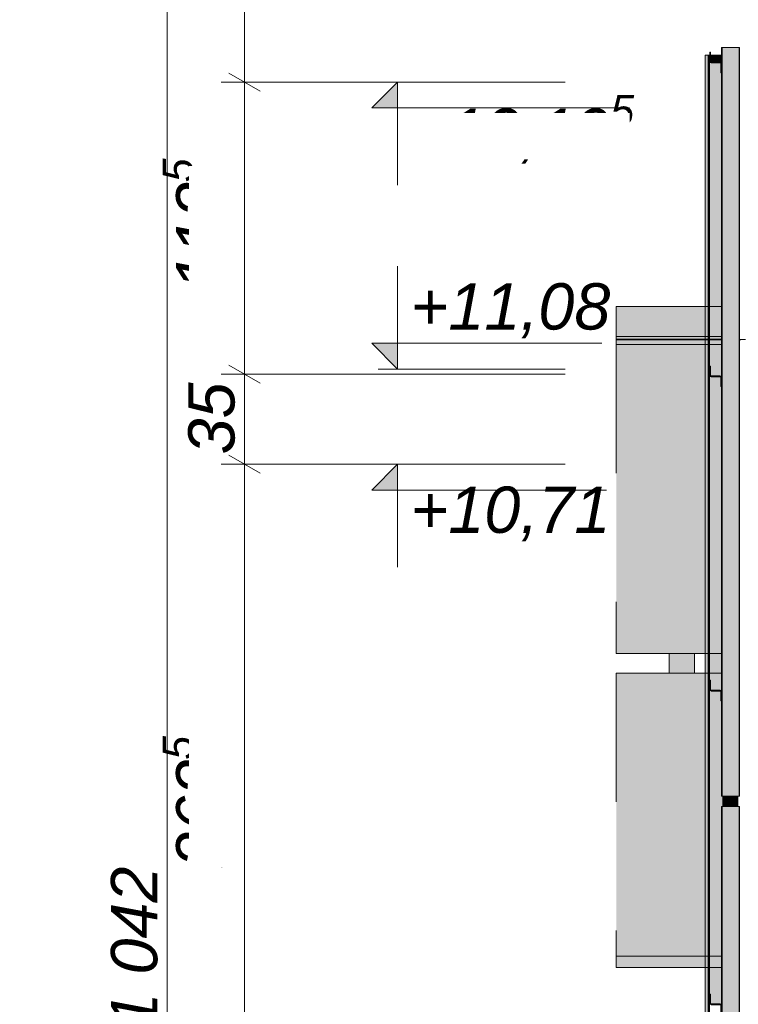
# Model space of a CAD drawing. Header units: centimetres. Extents: x -2429 to 5031, y -400 to 1888.
# Tile 7 of 86: x -2429 to -2150, y 861 to 1244. Entities that reach past the tile are written whole.
import ezdxf

# ---------------------------------------------------------------- set-up
doc = ezdxf.new("R2010")
doc.units = ezdxf.units.CM
doc.header["$LTSCALE"] = 0.1
doc.header["$MEASUREMENT"] = 0
doc.linetypes.add('Przerywana długa', pattern=[1000, 500, -500])
doc.linetypes.add('Wipeout_Contour', pattern=[1000, 0, -1000])
for name, color, linetype in [('2_belki.K_IR', 7, 'Continuous'), ('2_dachy.ISTN', 7, 'Continuous'), ('2_stropy.ISTN', 7, 'Continuous'), ('2_słupy.ISTN', 7, 'Continuous'), ('2_słupy.K_IR', 7, 'Continuous'), ('2_ściana dekoracyjna.K_IR', 7, 'Continuous'), ('2_ściany zewnętrzne.ISTN', 7, 'Continuous'), ('5_wymiary.K_IR', 7, 'Continuous')]:
    doc.layers.add(name, color=color, linetype=linetype)
doc.styles.add('GENERATED_STYLE_2', font='txt')
doc.dimstyles.new('GENERATED_STYLE__1', dxfattribs={"dimtxt": 18, "dimasz": 9.178744, "dimexe": 0.18, "dimexo": 100, "dimgap": 0.09, "dimtad": 1, "dimdec": 0, "dimzin": 0, "dimdsep": 46, "dimtxsty": 'GENERATED_STYLE_2', "dimblk": 'ARROWHEAD_2', "dimblk1": 'ARROWHEAD_2', "dimblk2": 'ARROWHEAD_2', "dimcen": 0.09, "dimclrd": 1, "dimclre": 1, "dimclrt": 1, "dimadec": 1, "dimazin": 0, "dimtfac": 1, "dimtdec": 4, "dimtmove": 0, "dimatfit": 3, "dimfxl": 1, "dimtolj": 1, "dimtzin": 0, "dimarcsym": 0})

# ---------------------------------------------------------------- blocks, each defined once
blk = doc.blocks.new('ElemPrzekroju_12_1')
at = {"layer": '2_stropy.ISTN', "linetype": 'Continuous', "lineweight": 0, "true_color": 0xffffff}
for points in [[(-2196.99, 875.42), (-2162.55, 875.42), (-2162.55, 879.88), (-2196.99, 879.88)], [(-2196.17, 879.88), (-2196.17, 878.61), (-2194.12, 875.42), (-2162.55, 875.42), (-2162.55, 879.88)]]:
    blk.add_hatch(color=7, dxfattribs=at).paths.add_polyline_path(points)
at = {"layer": '2_stropy.ISTN', "color": 7, "linetype": 'Przerywana długa', "lineweight": 0}
blk.add_line((-2196.99, 879.88), (-2196.99, 875.42), dxfattribs=at)
at = {"layer": '2_stropy.ISTN', "color": 252, "linetype": 'Continuous', "lineweight": 9}
blk.add_line((-2196.99, 875.42), (-2156.15, 875.42), dxfattribs=at)
blk = doc.blocks.new('ElemPrzekroju_21_1')
at = {"layer": '2_dachy.ISTN', "linetype": 'Continuous', "lineweight": 0, "true_color": 0xffffff}
for points in [[(-2196.99, 1131.97), (-2162.55, 1131.97), (-2162.55, 1132.36), (-2196.99, 1132.36)], [(-2162.55, 1131.97), (-2196.99, 1131.97), (-2196.99, 1129), (-2162.55, 1129)], [(-2196.99, 1129), (-2196.99, 1124.05), (-2162.55, 1124.05), (-2162.55, 1129)], [(-2162.55, 1124.05), (-2196.99, 1124.05), (-2196.99, 1120.65), (-2162.55, 1120.65)], [(-2162.55, 1120.65), (-2196.99, 1120.65), (-2196.99, 1119.66), (-2162.55, 1119.66)], [(-2196.99, 1119.66), (-2196.99, 1119.42), (-2162.55, 1119.42), (-2162.55, 1119.66)], [(-2196.99, 1119.66), (-2196.99, 1119.42), (-2162.55, 1119.42), (-2162.55, 1119.66)]]:
    blk.add_hatch(color=7, dxfattribs=at).paths.add_polyline_path(points)
at = {"layer": '2_dachy.ISTN', "color": 252, "linetype": 'Continuous', "lineweight": 0}
for p, q in [((-2196.99, 1132.36), (-2156.15, 1132.36)), ((-2156.15, 1120.65), (-2196.99, 1120.65)), ((-2156.15, 1119.66), (-2196.99, 1119.66))]:
    blk.add_line(p, q, dxfattribs=at)
at = {"layer": '2_dachy.ISTN', "color": 7, "linetype": 'Przerywana długa', "lineweight": 0}
for p, q in [((-2196.99, 1132.36), (-2196.99, 1131.97)), ((-2196.99, 1131.97), (-2196.99, 1129)), ((-2196.99, 1129), (-2196.99, 1124.05)), ((-2196.99, 1124.05), (-2196.99, 1120.65)), ((-2196.99, 1120.65), (-2196.99, 1119.66)), ((-2196.99, 1119.66), (-2196.99, 1119.42))]:
    blk.add_line(p, q, dxfattribs=at)
blk = doc.blocks.new('ElemPrzekroju_51_1')
at = {"layer": '2_ściany zewnętrzne.ISTN', "linetype": 'Continuous', "lineweight": 0, "true_color": 0xffffff}
for points in [[(-2162.55, 1117.5), (-2196.99, 1117.5), (-2196.99, 997.5), (-2162.55, 997.5)], [(-2195.19, 1117.5), (-2187.64, 1105.11), (-2162.55, 1105.11), (-2162.55, 1117.5)]]:
    blk.add_hatch(color=7, dxfattribs=at).paths.add_polyline_path(points)
at = {"layer": '2_ściany zewnętrzne.ISTN', "color": 252, "linetype": 'Continuous', "lineweight": 13}
for p, q in [((-2196.99, 1117.5), (-2156.15, 1117.5)), ((-2196.99, 997.5), (-2156.15, 997.5))]:
    blk.add_line(p, q, dxfattribs=at)
at = {"layer": '2_ściany zewnętrzne.ISTN', "color": 7, "linetype": 'Przerywana długa', "lineweight": 0}
blk.add_line((-2196.99, 1117.5), (-2196.99, 997.5), dxfattribs=at)
blk = doc.blocks.new('ElemPrzekroju_52_1')
at = {"layer": '2_ściany zewnętrzne.ISTN', "linetype": 'Continuous', "lineweight": 0, "true_color": 0xffffff}
blk.add_hatch(color=7, dxfattribs=at).paths.add_polyline_path([(-2196.99, 879.88), (-2162.55, 879.88), (-2162.55, 989.88), (-2196.99, 989.88)])
at = {"layer": '2_ściany zewnętrzne.ISTN', "color": 252, "linetype": 'Continuous', "lineweight": 13}
for p, q in [((-2196.99, 989.88), (-2156.15, 989.88)), ((-2196.99, 879.88), (-2156.15, 879.88))]:
    blk.add_line(p, q, dxfattribs=at)
at = {"layer": '2_ściany zewnętrzne.ISTN', "color": 7, "linetype": 'Przerywana długa', "lineweight": 0}
blk.add_line((-2196.99, 989.88), (-2196.99, 879.88), dxfattribs=at)
blk = doc.blocks.new('ElemPrzekroju_123_1')
at = {"layer": '2_słupy.ISTN', "linetype": 'Continuous', "lineweight": 0, "true_color": 0xffffff}
for points in [[(-2175.57, 997.5), (-2176.44, 997.5), (-2176.44, 989.88), (-2175.57, 989.88)], [(-2175.2, 997.5), (-2175.57, 997.5), (-2175.57, 989.88), (-2175.2, 989.88)], [(-2174.46, 997.5), (-2175.2, 997.5), (-2175.2, 989.88), (-2174.46, 989.88)], [(-2167.51, 997.5), (-2174.46, 997.5), (-2174.46, 989.88), (-2167.51, 989.88)], [(-2166.85, 997.5), (-2167.51, 997.5), (-2167.51, 989.88), (-2166.85, 989.88)], [(-2166.64, 997.5), (-2166.85, 997.5), (-2166.85, 989.88), (-2166.64, 989.88)], [(-2166.64, 997.5), (-2166.85, 997.5), (-2166.85, 989.88), (-2166.64, 989.88)]]:
    blk.add_hatch(color=7, dxfattribs=at).paths.add_polyline_path(points)
at = {"layer": '2_słupy.ISTN', "color": 252, "linetype": 'Continuous', "lineweight": 0}
for p, q in [((-2176.44, 989.88), (-2176.44, 997.5)), ((-2166.64, 989.88), (-2166.64, 997.5))]:
    blk.add_line(p, q, dxfattribs=at)
blk = doc.blocks.new('ElemPrzekroju_125_1')
at = {"layer": '2_belki.K_IR', "linetype": 'Continuous', "lineweight": 0, "true_color": 0xffffff}
for points in [[(-2196.99, 1119.42), (-2196.99, 1119.37), (-2174.86, 1119.37), (-2174.75, 1119.42)], [(-2195.31, 1119.42), (-2195.26, 1119.37), (-2174.86, 1119.37), (-2174.75, 1119.42)]]:
    blk.add_hatch(color=7, dxfattribs=at).paths.add_polyline_path(points)
at = {"layer": '2_belki.K_IR', "color": 252, "linetype": 'Continuous', "lineweight": 0}
blk.add_line((-2174.75, 1119.42), (-2196.99, 1119.42), dxfattribs=at)
at = {"layer": '2_belki.K_IR', "color": 7, "linetype": 'Przerywana długa', "lineweight": 0}
blk.add_line((-2196.99, 1119.42), (-2196.99, 1119.37), dxfattribs=at)
blk = doc.blocks.new('ElemPrzekroju_126_1')
at = {"layer": '2_belki.K_IR', "linetype": 'Continuous', "lineweight": 0, "true_color": 0xffffff}
for points in [[(-2162.55, 1119.37), (-2196.99, 1119.37), (-2196.99, 1119.08), (-2162.55, 1119.08)], [(-2162.55, 1119.08), (-2196.99, 1119.08), (-2196.99, 1118.37), (-2162.55, 1118.37)], [(-2196.99, 1118.37), (-2196.99, 1117.5), (-2162.55, 1117.5), (-2162.55, 1118.37)], [(-2195.82, 1119.37), (-2195.72, 1119.08), (-2162.55, 1119.08), (-2162.55, 1119.37)], [(-2162.55, 1119.08), (-2195.72, 1119.08), (-2195.32, 1118.37), (-2162.55, 1118.37)], [(-2195.32, 1118.37), (-2194.78, 1117.5), (-2162.55, 1117.5), (-2162.55, 1118.37)]]:
    blk.add_hatch(color=7, dxfattribs=at).paths.add_polyline_path(points)
at = {"layer": '2_belki.K_IR', "color": 252, "linetype": 'Continuous', "lineweight": 0}
for p, q in [((-2156.15, 1119.37), (-2196.99, 1119.37)), ((-2148.64, 1119.37), (-2149.15, 1119.37))]:
    blk.add_line(p, q, dxfattribs=at)
at = {"layer": '2_belki.K_IR', "color": 7, "linetype": 'Przerywana długa', "lineweight": 0}
for p, q in [((-2196.99, 1119.37), (-2196.99, 1119.08)), ((-2196.99, 1119.08), (-2196.99, 1118.37)), ((-2196.99, 1118.37), (-2196.99, 1117.5))]:
    blk.add_line(p, q, dxfattribs=at)
blk = doc.blocks.new('ElemPrzekroju_127_1')
at = {"layer": '2_belki.K_IR', "linetype": 'Continuous', "lineweight": 0, "true_color": 0xffffff}
blk.add_hatch(color=7, dxfattribs=at).paths.add_polyline_path([(-2174.86, 1119.37), (-2162.55, 1119.37), (-2162.55, 1119.42), (-2174.75, 1119.42)])
blk.add_hatch(color=7, dxfattribs=at).paths.add_polyline_path([(-2174.86, 1119.37), (-2162.55, 1119.37), (-2162.55, 1119.42), (-2174.75, 1119.42)])
at = {"layer": '2_belki.K_IR', "color": 252, "linetype": 'Continuous', "lineweight": 0}
for p, q in [((-2174.75, 1119.42), (-2156.15, 1119.42)), ((-2146.85, 1119.42), (-2149.15, 1119.42))]:
    blk.add_line(p, q, dxfattribs=at)
blk = doc.blocks.new('ElemPrzekroju_442_1')
at = {"layer": '2_ściana dekoracyjna.K_IR', "linetype": 'Continuous', "lineweight": 0, "true_color": 0x626262}
for points in [[(-2162.55, 1230), (-2162.55, 355), (-2162.45, 355), (-2162.45, 1230)], [(-2162.45, 1230), (-2162.45, 355), (-2162.15, 355), (-2162.15, 1230)], [(-2162.15, 1230), (-2162.15, 355), (-2161.68, 355), (-2161.68, 1230)], [(-2161.68, 1230), (-2161.68, 355), (-2161.27, 355), (-2161.27, 1230)], [(-2161.27, 1230), (-2161.27, 355), (-2160.99, 355), (-2160.99, 1230)], [(-2160.99, 1230), (-2160.99, 355), (-2160.84, 355), (-2160.84, 1230)]]:
    blk.add_hatch(color=251, dxfattribs=at).paths.add_polyline_path(points)
at = {"layer": '2_ściana dekoracyjna.K_IR', "linetype": 'Continuous', "lineweight": 0, "true_color": 0x515151}
blk.add_hatch(color=251, dxfattribs=at).paths.add_polyline_path([(-2160.84, 1230), (-2160.84, 355), (-2160.77, 355), (-2160.77, 1230)])
at = {"layer": '2_ściana dekoracyjna.K_IR', "color": 251, "linetype": 'Continuous', "lineweight": 0, "true_color": 0x5f5f5f}
for p, q in [((-2162.55, 355), (-2162.55, 1230)), ((-2162.55, 1230), (-2162.45, 1230)), ((-2162.48, 355), (-2162.48, 1230)), ((-2162.45, 1230), (-2162.15, 1230)), ((-2162.15, 1230), (-2161.68, 1230)), ((-2161.68, 1230), (-2161.27, 1230)), ((-2161.27, 1230), (-2160.99, 1230)), ((-2160.99, 1230), (-2160.84, 1230)), ((-2160.92, 355), (-2160.92, 1230)), ((-2160.85, 1230), (-2160.85, 355)), ((-2160.84, 1230), (-2160.84, 355)), ((-2160.84, 1230), (-2160.77, 1230)), ((-2160.77, 355), (-2160.77, 1230))]:
    blk.add_line(p, q, dxfattribs=at)
blk = doc.blocks.new('ElemPrzekroju_443_1')
at = {"layer": '2_ściana dekoracyjna.K_IR', "color": 251, "linetype": 'Continuous', "lineweight": 0, "true_color": 0x5f5f5f}
for p, q in [((-2162.55, 1230), (-2162.55, 1230)), ((-2161.32, 1230), (-2161.32, 355)), ((-2161.22, 355), (-2161.22, 1230)), ((-2160.91, 355), (-2160.91, 1230)), ((-2160.84, 1230), (-2160.84, 355))]:
    blk.add_line(p, q, dxfattribs=at)
blk = doc.blocks.new('ElemPrzekroju_444_1')
at = {"layer": '2_ściana dekoracyjna.K_IR', "color": 251, "linetype": 'Continuous', "lineweight": 0, "true_color": 0x5f5f5f}
for p, q in [((-2161.22, 1230), (-2161.22, 355)), ((-2161.14, 355), (-2161.14, 1230))]:
    blk.add_line(p, q, dxfattribs=at)
blk = doc.blocks.new('ElemPrzekroju_449_1')
at = {"layer": '2_ściana dekoracyjna.K_IR', "linetype": 'Continuous', "lineweight": 0, "true_color": 0x575757}
for points in [[(-2160.77, 1230), (-2160.77, 355), (-2160.64, 355), (-2160.64, 373.06), (-2160.65, 373.06), (-2160.65, 377.06), (-2160.64, 377.06), (-2160.64, 495.06), (-2160.65, 495.06), (-2160.65, 499.06), (-2160.64, 499.06), (-2160.64, 617.06), (-2160.65, 617.06), (-2160.65, 621.06), (-2160.64, 621.06), (-2160.64, 739.03), (-2160.65, 739.03), (-2160.65, 743.03), (-2160.64, 743.03), (-2160.64, 861.16), (-2160.65, 861.16), (-2160.65, 865.16), (-2160.64, 865.16), (-2160.64, 983.06), (-2160.65, 983.06), (-2160.65, 987.06), (-2160.64, 987.06), (-2160.64, 1105.16), (-2160.65, 1105.16), (-2160.65, 1109.16), (-2160.64, 1109.16), (-2160.64, 1227.16), (-2160.65, 1227.16), (-2160.65, 1230)], [(-2156.53, 1227.16), (-2156.15, 1227.16), (-2156.15, 1230), (-2156.53, 1230)], [(-2156.35, 1226.96), (-2156.53, 1226.96), (-2156.53, 1105.16), (-2156.15, 1105.16), (-2156.15, 1223.16), (-2156.35, 1223.16)], [(-2156.53, 1104.96), (-2156.53, 983.06), (-2156.15, 983.06), (-2156.15, 1101.16), (-2156.35, 1101.16), (-2156.35, 1104.96)], [(-2156.53, 982.86), (-2156.53, 861.16), (-2156.15, 861.16), (-2156.15, 938), (-2155.83, 938), (-2155.83, 942), (-2156.15, 942), (-2156.15, 979.06), (-2156.35, 979.06), (-2156.35, 982.86)], [(-2153.04, 942), (-2153.64, 942), (-2153.64, 938), (-2153.04, 938)]]:
    blk.add_hatch(color=251, dxfattribs=at).paths.add_polyline_path(points)
at = {"layer": '2_ściana dekoracyjna.K_IR', "linetype": 'Continuous', "lineweight": 0, "true_color": 0x404040}
for points in [[(-2160.77, 355), (-2160.64, 355), (-2160.64, 373.06), (-2160.65, 373.06), (-2160.65, 377.06), (-2160.64, 377.06), (-2160.64, 495.06), (-2160.65, 495.06), (-2160.65, 499.06), (-2160.64, 499.06), (-2160.64, 617.06), (-2160.65, 617.06), (-2160.65, 621.06), (-2160.64, 621.06), (-2160.64, 739.03), (-2160.65, 739.03), (-2160.65, 743.03), (-2160.64, 743.03), (-2160.64, 861.16), (-2160.65, 861.16), (-2160.65, 865.16), (-2160.64, 865.16), (-2160.64, 983.06), (-2160.65, 983.06), (-2160.65, 987.06), (-2160.64, 987.06), (-2160.64, 1105.16), (-2160.65, 1105.16), (-2160.65, 1109.16), (-2160.64, 1109.16), (-2160.64, 1227.16), (-2160.65, 1227.16), (-2160.65, 1229.78), (-2160.77, 1229.93)], [(-2160.45, 1230), (-2160.45, 1227.36), (-2160.02, 1227.36), (-2160.02, 1230)], [(-2160.15, 1227.16), (-2160.64, 1227.16), (-2160.64, 1109.16), (-2160.45, 1109.16), (-2160.45, 1105.36), (-2160.02, 1105.36), (-2160.02, 1226.96), (-2160.15, 1226.96)], [(-2160.64, 987.06), (-2160.45, 987.06), (-2160.45, 983.26), (-2160.02, 983.26), (-2160.02, 1104.96), (-2160.15, 1104.96), (-2160.15, 1105.16), (-2160.64, 1105.16)], [(-2160.64, 983.06), (-2160.64, 865.16), (-2160.45, 865.16), (-2160.45, 861.36), (-2160.02, 861.36), (-2160.02, 982.86), (-2160.15, 982.86), (-2160.15, 983.06)], [(-2155.19, 942), (-2155.83, 942), (-2155.83, 938), (-2155.19, 938)], [(-2154.66, 942), (-2155.19, 942), (-2155.19, 938), (-2154.66, 938)], [(-2154.19, 942), (-2154.66, 942), (-2154.66, 938), (-2154.19, 938)], [(-2153.64, 942), (-2154.19, 942), (-2154.19, 938), (-2153.64, 938)], [(-2153.04, 942), (-2153.64, 942), (-2153.64, 938), (-2153.04, 938)], [(-2152.42, 942), (-2153.04, 942), (-2153.04, 938), (-2152.42, 938)]]:
    blk.add_hatch(color=250, dxfattribs=at).paths.add_polyline_path(points)
at = {"layer": '2_ściana dekoracyjna.K_IR', "linetype": 'Continuous', "lineweight": 0, "true_color": 0x515151}
for points in [[(-2160.45, 1230), (-2160.45, 1227.36), (-2160.02, 1227.36), (-2160.02, 1230)], [(-2160.15, 1227.16), (-2160.64, 1227.16), (-2160.64, 1109.16), (-2160.45, 1109.16), (-2160.45, 1105.36), (-2160.02, 1105.36), (-2160.02, 1226.96), (-2160.15, 1226.96)], [(-2160.64, 987.06), (-2160.45, 987.06), (-2160.45, 983.26), (-2160.02, 983.26), (-2160.02, 1104.96), (-2160.15, 1104.96), (-2160.15, 1105.16), (-2160.64, 1105.16)], [(-2160.64, 983.06), (-2160.64, 865.16), (-2160.45, 865.16), (-2160.45, 861.36), (-2160.02, 861.36), (-2160.02, 982.86), (-2160.15, 982.86), (-2160.15, 983.06)], [(-2152.42, 942), (-2153.04, 942), (-2153.04, 938), (-2152.42, 938)]]:
    blk.add_hatch(color=251, dxfattribs=at).paths.add_polyline_path(points)
at = {"layer": '2_ściana dekoracyjna.K_IR', "linetype": 'Continuous', "lineweight": 0, "true_color": 0x464646}
for points in [[(-2160.02, 1230), (-2160.02, 1227.36), (-2159.42, 1227.36), (-2159.42, 1230)], [(-2160.02, 1105.36), (-2159.42, 1105.36), (-2159.42, 1226.96), (-2160.02, 1226.96)], [(-2160.02, 983.26), (-2159.42, 983.26), (-2159.42, 1104.96), (-2160.02, 1104.96)], [(-2159.42, 982.86), (-2160.02, 982.86), (-2160.02, 861.36), (-2159.42, 861.36)], [(-2151.82, 942), (-2152.42, 942), (-2152.42, 938), (-2151.82, 938)]]:
    blk.add_hatch(color=49, dxfattribs=at).paths.add_polyline_path(points)
at = {"layer": '2_ściana dekoracyjna.K_IR', "linetype": 'Continuous', "lineweight": 0, "true_color": 0x3b3b3b}
for points in [[(-2160.02, 1230), (-2160.02, 1227.36), (-2159.42, 1227.36), (-2159.42, 1229.54), (-2159.71, 1230)], [(-2159.42, 1230), (-2159.42, 1227.36), (-2158.87, 1227.36), (-2158.87, 1230)], [(-2157.87, 1230), (-2157.87, 1227.36), (-2157.23, 1227.36), (-2157.23, 1230)], [(-2157.23, 1228.13), (-2157.23, 1227.36), (-2157.06, 1227.36)], [(-2160.02, 1105.36), (-2159.42, 1105.36), (-2159.42, 1226.96), (-2160.02, 1226.96)], [(-2159.42, 1105.36), (-2158.87, 1105.36), (-2158.87, 1226.96), (-2159.42, 1226.96)], [(-2157.87, 1105.36), (-2157.23, 1105.36), (-2157.23, 1226.96), (-2157.87, 1226.96)], [(-2157.23, 1226.96), (-2157.23, 1105.36), (-2156.65, 1105.36), (-2156.65, 1105.16), (-2156.53, 1105.16), (-2156.53, 1225.05), (-2157.01, 1225.79), (-2157.01, 1226.96)], [(-2156.53, 1105.16), (-2156.15, 1105.16), (-2156.15, 1223.16), (-2156.35, 1223.16), (-2156.35, 1224.78), (-2156.53, 1225.05)], [(-2160.02, 983.26), (-2159.42, 983.26), (-2159.42, 1104.96), (-2160.02, 1104.96)], [(-2158.87, 1104.96), (-2159.42, 1104.96), (-2159.42, 983.26), (-2158.87, 983.26)], [(-2157.87, 983.26), (-2157.23, 983.26), (-2157.23, 1104.96), (-2157.87, 1104.96)], [(-2157.23, 1104.96), (-2157.23, 983.26), (-2156.65, 983.26), (-2156.65, 983.06), (-2156.53, 983.06), (-2156.53, 1104.96)], [(-2156.53, 1104.96), (-2156.53, 983.06), (-2156.15, 983.06), (-2156.15, 1101.16), (-2156.35, 1101.16), (-2156.35, 1104.96)], [(-2159.42, 982.86), (-2160.02, 982.86), (-2160.02, 861.36), (-2159.42, 861.36)], [(-2158.87, 982.86), (-2159.42, 982.86), (-2159.42, 861.36), (-2158.87, 861.36)], [(-2157.23, 982.86), (-2157.87, 982.86), (-2157.87, 861.36), (-2157.23, 861.36)], [(-2156.53, 982.86), (-2157.23, 982.86), (-2157.23, 861.36), (-2156.65, 861.36), (-2156.65, 861.16), (-2156.53, 861.16)], [(-2156.53, 982.86), (-2156.53, 861.16), (-2156.15, 861.16), (-2156.15, 938), (-2155.83, 938), (-2155.83, 942), (-2156.15, 942), (-2156.15, 979.06), (-2156.35, 979.06), (-2156.35, 982.86)], [(-2151.82, 942), (-2152.42, 942), (-2152.42, 938), (-2151.82, 938)], [(-2151.27, 942), (-2151.82, 942), (-2151.82, 938), (-2151.27, 938)], [(-2149.63, 942), (-2150.27, 942), (-2150.27, 938), (-2149.63, 938)]]:
    blk.add_hatch(color=250, dxfattribs=at).paths.add_polyline_path(points)
at = {"layer": '2_ściana dekoracyjna.K_IR', "linetype": 'Continuous', "lineweight": 0, "true_color": 0x353535}
for points in [[(-2159.42, 1227.36), (-2158.87, 1227.36), (-2158.87, 1228.69), (-2159.42, 1229.54)], [(-2158.87, 1230), (-2158.87, 1227.36), (-2158.4, 1227.36), (-2158.4, 1230)], [(-2158.87, 1230), (-2158.87, 1227.36), (-2158.4, 1227.36), (-2158.4, 1230)], [(-2158.4, 1230), (-2158.4, 1227.36), (-2157.87, 1227.36), (-2157.87, 1230)], [(-2158.4, 1230), (-2158.4, 1227.36), (-2157.87, 1227.36), (-2157.87, 1230)], [(-2157.87, 1230), (-2157.87, 1227.36), (-2157.23, 1227.36), (-2157.23, 1228.13), (-2157.26, 1228.22)], [(-2159.42, 1105.36), (-2158.87, 1105.36), (-2158.87, 1226.96), (-2159.42, 1226.96)], [(-2158.87, 1105.36), (-2158.4, 1105.36), (-2158.4, 1226.96), (-2158.87, 1226.96)], [(-2158.87, 1105.36), (-2158.4, 1105.36), (-2158.4, 1226.96), (-2158.87, 1226.96)], [(-2158.4, 1105.36), (-2157.87, 1105.36), (-2157.87, 1226.96), (-2158.4, 1226.96)], [(-2158.4, 1105.36), (-2157.87, 1105.36), (-2157.87, 1226.96), (-2158.4, 1226.96)], [(-2157.87, 1105.36), (-2157.23, 1105.36), (-2157.23, 1226.96), (-2157.87, 1226.96)], [(-2158.87, 1104.96), (-2159.42, 1104.96), (-2159.42, 983.26), (-2158.87, 983.26)], [(-2158.87, 983.26), (-2158.4, 983.26), (-2158.4, 1104.96), (-2158.87, 1104.96)], [(-2158.87, 983.26), (-2158.4, 983.26), (-2158.4, 1104.96), (-2158.87, 1104.96)], [(-2158.4, 1104.96), (-2158.4, 983.26), (-2157.87, 983.26), (-2157.87, 1104.96)], [(-2158.4, 1104.96), (-2158.4, 983.26), (-2157.87, 983.26), (-2157.87, 1104.96)], [(-2157.87, 983.26), (-2157.23, 983.26), (-2157.23, 1104.96), (-2157.87, 1104.96)], [(-2158.87, 982.86), (-2159.42, 982.86), (-2159.42, 861.36), (-2158.87, 861.36)], [(-2158.4, 982.86), (-2158.87, 982.86), (-2158.87, 861.36), (-2158.4, 861.36)], [(-2158.4, 982.86), (-2158.87, 982.86), (-2158.87, 861.36), (-2158.4, 861.36)], [(-2158.4, 861.36), (-2157.87, 861.36), (-2157.87, 982.86), (-2158.4, 982.86)], [(-2158.4, 861.36), (-2157.87, 861.36), (-2157.87, 982.86), (-2158.4, 982.86)], [(-2157.23, 982.86), (-2157.87, 982.86), (-2157.87, 861.36), (-2157.23, 861.36)], [(-2151.27, 942), (-2151.82, 942), (-2151.82, 938), (-2151.27, 938)], [(-2150.8, 942), (-2151.27, 942), (-2151.27, 938), (-2150.8, 938)], [(-2150.8, 942), (-2151.27, 942), (-2151.27, 938), (-2150.8, 938)], [(-2150.27, 942), (-2150.8, 942), (-2150.8, 938), (-2150.27, 938)], [(-2150.27, 942), (-2150.8, 942), (-2150.8, 938), (-2150.27, 938)], [(-2149.63, 942), (-2150.27, 942), (-2150.27, 938), (-2149.63, 938)]]:
    blk.add_hatch(color=250, dxfattribs=at).paths.add_polyline_path(points)
at = {"layer": '2_ściana dekoracyjna.K_IR', "linetype": 'Continuous', "lineweight": 0, "true_color": 0x4c4c4c}
for points in [[(-2156.53, 1230), (-2157.23, 1230), (-2157.23, 1227.36), (-2156.65, 1227.36), (-2156.65, 1227.16), (-2156.53, 1227.16)], [(-2156.53, 1226.96), (-2157.23, 1226.96), (-2157.23, 1105.36), (-2156.65, 1105.36), (-2156.65, 1105.16), (-2156.53, 1105.16)], [(-2157.23, 1104.96), (-2157.23, 983.26), (-2156.65, 983.26), (-2156.65, 983.06), (-2156.53, 983.06), (-2156.53, 1104.96)], [(-2156.53, 982.86), (-2157.23, 982.86), (-2157.23, 861.36), (-2156.65, 861.36), (-2156.65, 861.16), (-2156.53, 861.16)]]:
    blk.add_hatch(color=251, dxfattribs=at).paths.add_polyline_path(points)
at = {"layer": '2_ściana dekoracyjna.K_IR', "linetype": 'Continuous', "lineweight": 0, "true_color": 0x5c5c5c}
for points in [[(-2155.19, 942), (-2155.83, 942), (-2155.83, 938), (-2155.19, 938)], [(-2153.64, 942), (-2154.19, 942), (-2154.19, 938), (-2153.64, 938)]]:
    blk.add_hatch(color=251, dxfattribs=at).paths.add_polyline_path(points)
at = {"layer": '2_ściana dekoracyjna.K_IR', "linetype": 'Continuous', "lineweight": 0, "true_color": 0x626262}
for points in [[(-2154.66, 942), (-2155.19, 942), (-2155.19, 938), (-2154.66, 938)], [(-2154.19, 942), (-2154.66, 942), (-2154.66, 938), (-2154.19, 938)]]:
    blk.add_hatch(color=251, dxfattribs=at).paths.add_polyline_path(points)
at = {"layer": '2_ściana dekoracyjna.K_IR', "color": 251, "linetype": 'Continuous', "lineweight": 0, "true_color": 0x5f5f5f}
for p, q in [((-2160.65, 1230), (-2160.77, 1230)), ((-2160.02, 1230), (-2160.45, 1230)), ((-2159.42, 1230), (-2160.02, 1230)), ((-2158.87, 1230), (-2159.42, 1230)), ((-2158.4, 1230), (-2158.87, 1230)), ((-2157.87, 1230), (-2158.4, 1230)), ((-2157.23, 1230), (-2157.87, 1230)), ((-2156.53, 1230), (-2157.23, 1230)), ((-2156.15, 1230), (-2156.53, 1230))]:
    blk.add_line(p, q, dxfattribs=at)
blk = doc.blocks.new('ElemPrzekroju_481_1')
at = {"layer": '2_słupy.K_IR', "linetype": 'Continuous', "lineweight": 0, "true_color": 0x454545}
for points in [[(-2156.15, 739.03), (-2156.15, 735.03), (-2156.15, 642.05), (-2155.95, 642.05), (-2155.95, 938), (-2156.15, 938), (-2156.15, 861.16), (-2156.15, 857.16)], [(-2156.15, 739.03), (-2156.15, 735.03), (-2156.15, 642.05), (-2155.95, 642.05), (-2155.95, 938), (-2156.15, 938), (-2156.15, 861.16), (-2156.15, 857.16)], [(-2155.95, 938), (-2155.95, 642.05), (-2149.35, 642.05), (-2149.35, 938)], [(-2155.95, 938), (-2155.95, 642.05), (-2149.35, 642.05), (-2149.35, 938)], [(-2149.35, 938), (-2149.35, 642.05), (-2149.15, 642.05), (-2149.15, 938)], [(-2149.35, 938), (-2149.35, 642.05), (-2149.15, 642.05), (-2149.15, 938)]]:
    blk.add_hatch(color=250, dxfattribs=at).paths.add_polyline_path(points)
at = {"layer": '2_słupy.K_IR', "color": 7, "linetype": 'Continuous', "lineweight": 0}
for p, q in [((-2156.15, 938), (-2155.95, 938)), ((-2156.15, 861.16), (-2156.15, 938)), ((-2155.95, 642.05), (-2155.95, 938)), ((-2155.95, 938), (-2149.35, 938)), ((-2149.35, 938), (-2149.15, 938)), ((-2149.35, 642.05), (-2149.35, 938)), ((-2149.15, 642.05), (-2149.15, 938)), ((-2156.15, 739.03), (-2156.15, 857.16)), ((-2156.15, 642.05), (-2156.15, 735.03)), ((-2156.15, 642.05), (-2155.95, 642.05)), ((-2155.95, 642.05), (-2149.35, 642.05)), ((-2149.35, 642.05), (-2149.15, 642.05))]:
    blk.add_line(p, q, dxfattribs=at)
blk = doc.blocks.new('ElemPrzekroju_487_1')
at = {"layer": '2_słupy.K_IR', "linetype": 'Continuous', "lineweight": 0, "true_color": 0x575757}
for points in [[(-2156.15, 1105.16), (-2156.15, 1101.16), (-2156.15, 983.06), (-2156.15, 979.06), (-2156.15, 942), (-2155.95, 942), (-2155.95, 1233), (-2156.15, 1233), (-2156.15, 1227.16), (-2156.15, 1223.16)], [(-2155.95, 1233), (-2155.95, 942), (-2149.35, 942), (-2149.35, 1233)], [(-2149.35, 1233), (-2149.35, 942), (-2149.15, 942), (-2149.15, 1233)]]:
    blk.add_hatch(color=251, dxfattribs=at).paths.add_polyline_path(points)
at = {"layer": '2_słupy.K_IR', "linetype": 'Continuous', "lineweight": 0, "true_color": 0x454545}
for points in [[(-2155.95, 942), (-2149.35, 942), (-2149.35, 1222.73), (-2155.95, 1233)], [(-2156.15, 1105.16), (-2156.15, 1101.16), (-2156.15, 983.06), (-2156.15, 979.06), (-2156.15, 942), (-2155.95, 942), (-2155.95, 1226.85), (-2156.15, 1227.16), (-2156.15, 1223.16)], [(-2149.35, 942), (-2149.15, 942), (-2149.15, 1216.26), (-2149.35, 1216.58)]]:
    blk.add_hatch(color=250, dxfattribs=at).paths.add_polyline_path(points)
at = {"layer": '2_słupy.K_IR', "color": 7, "linetype": 'Continuous', "lineweight": 0}
for p, q in [((-2156.15, 1233), (-2155.95, 1233)), ((-2156.15, 1227.16), (-2156.15, 1233)), ((-2155.95, 942), (-2155.95, 1233)), ((-2155.95, 1233), (-2149.35, 1233)), ((-2149.35, 1233), (-2149.15, 1233)), ((-2149.35, 942), (-2149.35, 1233)), ((-2149.15, 942), (-2149.15, 1233)), ((-2156.15, 1105.16), (-2156.15, 1223.16)), ((-2156.15, 983.06), (-2156.15, 1101.16)), ((-2156.15, 942), (-2156.15, 979.06)), ((-2156.15, 942), (-2155.95, 942)), ((-2155.95, 942), (-2149.35, 942)), ((-2149.35, 942), (-2149.15, 942))]:
    blk.add_line(p, q, dxfattribs=at)
blk = doc.blocks.new('ElemPrzekroju_496_1')
at = {"layer": '2_belki.K_IR', "linetype": 'Continuous', "lineweight": 0, "true_color": 0x3f3f3f}
blk.add_hatch(color=250, dxfattribs=at).paths.add_polyline_path([(-2156.65, 861.16), (-2156.65, 861.36), (-2160.45, 861.36), (-2160.45, 865.16), (-2160.65, 865.16), (-2160.65, 861.16), (-2160.15, 861.16), (-2160.15, 860.96), (-2156.35, 860.96), (-2156.35, 857.16), (-2156.15, 857.16), (-2156.15, 861.16)])
blk.add_hatch(color=250, dxfattribs=at).paths.add_polyline_path([(-2156.65, 861.16), (-2156.65, 861.36), (-2160.45, 861.36), (-2160.45, 865.16), (-2160.65, 865.16), (-2160.65, 861.16), (-2160.15, 861.16), (-2160.15, 860.96), (-2156.35, 860.96), (-2156.35, 857.16), (-2156.15, 857.16), (-2156.15, 861.16)])
at = {"layer": '2_belki.K_IR', "color": 7, "linetype": 'Continuous', "lineweight": 0}
for p, q in [((-2160.65, 865.16), (-2160.45, 865.16)), ((-2160.65, 861.16), (-2160.65, 865.16)), ((-2160.45, 865.16), (-2160.45, 861.36)), ((-2160.15, 861.16), (-2160.65, 861.16)), ((-2160.45, 861.36), (-2156.65, 861.36)), ((-2160.15, 860.96), (-2160.15, 861.16)), ((-2156.35, 860.96), (-2160.15, 860.96)), ((-2156.65, 861.36), (-2156.65, 861.16)), ((-2156.65, 861.16), (-2156.15, 861.16)), ((-2156.35, 857.16), (-2156.35, 860.96)), ((-2156.15, 861.16), (-2156.15, 857.16)), ((-2156.15, 857.16), (-2156.35, 857.16))]:
    blk.add_line(p, q, dxfattribs=at)
blk = doc.blocks.new('ElemPrzekroju_497_1')
at = {"layer": '2_belki.K_IR', "linetype": 'Continuous', "lineweight": 0, "true_color": 0x3f3f3f}
blk.add_hatch(color=250, dxfattribs=at).paths.add_polyline_path([(-2156.65, 983.06), (-2156.65, 983.26), (-2160.45, 983.26), (-2160.45, 987.06), (-2160.65, 987.06), (-2160.65, 983.06), (-2160.15, 983.06), (-2160.15, 982.86), (-2156.35, 982.86), (-2156.35, 979.06), (-2156.15, 979.06), (-2156.15, 983.06)])
blk.add_hatch(color=250, dxfattribs=at).paths.add_polyline_path([(-2156.65, 983.06), (-2156.65, 983.26), (-2160.45, 983.26), (-2160.45, 987.06), (-2160.65, 987.06), (-2160.65, 983.06), (-2160.15, 983.06), (-2160.15, 982.86), (-2156.35, 982.86), (-2156.35, 979.06), (-2156.15, 979.06), (-2156.15, 983.06)])
at = {"layer": '2_belki.K_IR', "color": 7, "linetype": 'Continuous', "lineweight": 0}
for p, q in [((-2160.65, 987.06), (-2160.45, 987.06)), ((-2160.65, 983.06), (-2160.65, 987.06)), ((-2160.45, 987.06), (-2160.45, 983.26)), ((-2160.15, 983.06), (-2160.65, 983.06)), ((-2160.45, 983.26), (-2156.65, 983.26)), ((-2160.15, 982.86), (-2160.15, 983.06)), ((-2156.35, 982.86), (-2160.15, 982.86)), ((-2156.65, 983.26), (-2156.65, 983.06)), ((-2156.65, 983.06), (-2156.15, 983.06)), ((-2156.35, 979.06), (-2156.35, 982.86)), ((-2156.15, 983.06), (-2156.15, 979.06)), ((-2156.15, 979.06), (-2156.35, 979.06))]:
    blk.add_line(p, q, dxfattribs=at)
blk = doc.blocks.new('ElemPrzekroju_498_1')
at = {"layer": '2_belki.K_IR', "linetype": 'Continuous', "lineweight": 0, "true_color": 0x3f3f3f}
blk.add_hatch(color=250, dxfattribs=at).paths.add_polyline_path([(-2156.65, 1105.16), (-2156.65, 1105.36), (-2160.45, 1105.36), (-2160.45, 1109.16), (-2160.65, 1109.16), (-2160.65, 1105.16), (-2160.15, 1105.16), (-2160.15, 1104.96), (-2156.35, 1104.96), (-2156.35, 1101.16), (-2156.15, 1101.16), (-2156.15, 1105.16)])
blk.add_hatch(color=250, dxfattribs=at).paths.add_polyline_path([(-2156.65, 1105.16), (-2156.65, 1105.36), (-2160.45, 1105.36), (-2160.45, 1109.16), (-2160.65, 1109.16), (-2160.65, 1105.16), (-2160.15, 1105.16), (-2160.15, 1104.96), (-2156.35, 1104.96), (-2156.35, 1101.16), (-2156.15, 1101.16), (-2156.15, 1105.16)])
at = {"layer": '2_belki.K_IR', "color": 7, "linetype": 'Continuous', "lineweight": 0}
for p, q in [((-2160.65, 1109.16), (-2160.45, 1109.16)), ((-2160.65, 1105.16), (-2160.65, 1109.16)), ((-2160.45, 1109.16), (-2160.45, 1105.36)), ((-2160.15, 1105.16), (-2160.65, 1105.16)), ((-2160.45, 1105.36), (-2156.65, 1105.36)), ((-2160.15, 1104.96), (-2160.15, 1105.16)), ((-2156.35, 1104.96), (-2160.15, 1104.96)), ((-2156.65, 1105.36), (-2156.65, 1105.16)), ((-2156.65, 1105.16), (-2156.15, 1105.16)), ((-2156.35, 1101.16), (-2156.35, 1104.96)), ((-2156.15, 1105.16), (-2156.15, 1101.16)), ((-2156.15, 1101.16), (-2156.35, 1101.16))]:
    blk.add_line(p, q, dxfattribs=at)
blk = doc.blocks.new('ElemPrzekroju_499_1')
at = {"layer": '2_belki.K_IR', "linetype": 'Continuous', "lineweight": 0, "true_color": 0x575757}
blk.add_hatch(color=251, dxfattribs=at).paths.add_polyline_path([(-2156.65, 1227.16), (-2156.65, 1227.36), (-2160.45, 1227.36), (-2160.45, 1231.16), (-2160.65, 1231.16), (-2160.65, 1227.16), (-2160.15, 1227.16), (-2160.15, 1226.96), (-2156.35, 1226.96), (-2156.35, 1223.16), (-2156.15, 1223.16), (-2156.15, 1227.16)])
at = {"layer": '2_belki.K_IR', "linetype": 'Continuous', "lineweight": 0, "true_color": 0x3f3f3f}
for points in [[(-2160.65, 1227.16), (-2160.22, 1227.16), (-2160.34, 1227.28), (-2160.41, 1227.36), (-2160.45, 1227.36), (-2160.45, 1227.41), (-2160.65, 1227.65)], [(-2160.02, 1226.96), (-2160.15, 1227.09), (-2160.15, 1226.96)]]:
    blk.add_hatch(color=250, dxfattribs=at).paths.add_polyline_path(points)
at = {"layer": '2_belki.K_IR', "color": 7, "linetype": 'Continuous', "lineweight": 0}
for p, q in [((-2160.65, 1231.16), (-2160.45, 1231.16)), ((-2160.65, 1227.16), (-2160.65, 1231.16)), ((-2160.45, 1231.16), (-2160.45, 1227.36)), ((-2160.15, 1227.16), (-2160.65, 1227.16)), ((-2160.45, 1227.36), (-2156.65, 1227.36)), ((-2160.15, 1226.96), (-2160.15, 1227.16)), ((-2156.35, 1226.96), (-2160.15, 1226.96)), ((-2156.65, 1227.36), (-2156.65, 1227.16)), ((-2156.65, 1227.16), (-2156.15, 1227.16)), ((-2156.35, 1223.16), (-2156.35, 1226.96)), ((-2156.15, 1227.16), (-2156.15, 1223.16)), ((-2156.15, 1223.16), (-2156.35, 1223.16))]:
    blk.add_line(p, q, dxfattribs=at)
blk = doc.blocks.new('Wymiary_9_1', base_point=(-2281.91, 509.5))
at = {"layer": '5_wymiary.K_IR', "linetype": 'Continuous', "lineweight": 0}
blk.add_hatch(color=1, dxfattribs=at).paths.add_polyline_path([(-2281.91, 1108), (-2281.91, 1118), (-2291.91, 1118)])
at = {"layer": '5_wymiary.K_IR', "color": 1, "linetype": 'Continuous', "lineweight": 0}
for p, q in [((-2281.91, 1108), (-2281.91, 1148)), ((-2281.91, 1108), (-2291.91, 1118)), ((-2291.91, 1118), (-2281.91, 1118)), ((-2281.91, 1118), (-2202.68, 1118)), ((-2281.91, 1108), (-2289.41, 1108)), ((-2281.91, 1108), (-2216.86, 1108))]:
    blk.add_line(p, q, dxfattribs=at)
at = {"layer": '5_wymiary.K_IR', "color": 1, "lineweight": 0, "insert": (-2276.91, 817.95), "char_height": 18, "attachment_point": 7, "style": 'GENERATED_STYLE_2'}
blk.add_mtext('\\A1;{\\pql;\\fArial|b0|i1|c238|p38;+8,09\\fArial|b0|i1|c238|p38;\\A1{\\H.66x;\\S5^  ;}}', dxfattribs=at)
at = {"color": 254, "linetype": 'Wipeout_Contour', "lineweight": 0, "ltscale": 10033.295418}
blk.add_wipeout([(-2276.91, 1120), (-2202.68, 1120), (-2202.68, 1138), (-2276.91, 1138)], dxfattribs=at).dxf.layer = '5_wymiary.K_IR'
at = {"layer": '5_wymiary.K_IR', "color": 1, "lineweight": 0, "insert": (-2276.91, 1120), "char_height": 18, "attachment_point": 7, "style": 'GENERATED_STYLE_2'}
blk.add_mtext('\\A1;{\\pql;\\fArial|b0|i1|c238|p38;+11,08}', dxfattribs=at)
blk = doc.blocks.new('Wymiary_10_1', base_point=(-2281.91, 772.5))
at = {"layer": '5_wymiary.K_IR', "linetype": 'Continuous', "lineweight": 0}
for points in [[(-2281.91, 1219.5), (-2291.91, 1209.5), (-2281.91, 1209.5)], [(-2281.91, 1071), (-2291.91, 1061), (-2281.91, 1061)]]:
    blk.add_hatch(color=1, dxfattribs=at).paths.add_polyline_path(points)
at = {"layer": '5_wymiary.K_IR', "color": 1, "linetype": 'Continuous', "lineweight": 0}
for p, q in [((-2281.91, 1219.5), (-2291.91, 1209.5)), ((-2281.91, 1219.5), (-2289.41, 1219.5)), ((-2281.91, 1219.5), (-2216.85, 1219.5)), ((-2281.91, 1219.5), (-2281.91, 1179.5)), ((-2291.91, 1209.5), (-2281.91, 1209.5)), ((-2281.91, 1209.5), (-2191.86, 1209.5)), ((-2281.91, 1071), (-2291.91, 1061)), ((-2281.91, 1071), (-2289.41, 1071)), ((-2281.91, 1071), (-2216.85, 1071)), ((-2281.91, 1071), (-2281.91, 1031)), ((-2291.91, 1061), (-2281.91, 1061)), ((-2281.91, 1061), (-2200.87, 1061))]:
    blk.add_line(p, q, dxfattribs=at)
at = {"layer": '5_wymiary.K_IR', "color": 1, "lineweight": 0, "insert": (-2276.91, 1185.95), "char_height": 18, "attachment_point": 7, "style": 'GENERATED_STYLE_2'}
blk.add_mtext('\\A1;{\\pql;\\fArial|b0|i1|c238|p38;+12,19\\fArial|b0|i1|c238|p38;\\A1{\\H.66x;\\S5^  ;}}', dxfattribs=at)
at = {"color": 254, "linetype": 'Wipeout_Contour', "lineweight": 0, "ltscale": 10142.471644}
blk.add_wipeout([(-2276.91, 1189.5), (-2191.86, 1189.5), (-2191.86, 1207.5), (-2276.91, 1207.5)], dxfattribs=at).dxf.layer = '5_wymiary.K_IR'
at = {"color": 254, "linetype": 'Wipeout_Contour', "lineweight": 0, "ltscale": 9891.795496}
blk.add_wipeout([(-2276.91, 1041), (-2200.87, 1041), (-2200.87, 1059), (-2276.91, 1059)], dxfattribs=at).dxf.layer = '5_wymiary.K_IR'
at = {"layer": '5_wymiary.K_IR', "color": 1, "lineweight": 0, "insert": (-2276.91, 1041), "char_height": 18, "attachment_point": 7, "style": 'GENERATED_STYLE_2'}
blk.add_mtext('\\A1;{\\pql;\\fArial|b0|i1|c238|p38;+10,71}', dxfattribs=at)
blk = doc.blocks.new('*D1009')
at = {"layer": '5_wymiary.K_IR', "color": 1, "linetype": 'Continuous', "lineweight": 0}
for p, q in [((-2347.43, 1074.49), (-2335.35, 1067.51)), ((-2216.85, 1071), (-2350.45, 1071)), ((-2341.39, 807.5), (-2341.39, 1071)), ((-2216.85, 807.5), (-2350.45, 807.5)), ((-2347.43, 810.99), (-2335.35, 804.01))]:
    blk.add_line(p, q, dxfattribs=at)
at = {"layer": '5_wymiary.K_IR', "color": 1, "lineweight": 0, "insert": (-2344.69, 914.25), "char_height": 18, "attachment_point": 7, "rotation": 90, "style": 'GENERATED_STYLE_2'}
blk.add_mtext('\\A1;{\\pql;\\fArial|b0|i1|c238|p38;263\\fArial|b0|i1|c238|p38;\\A1{\\H.66x;\\S5^  ;}}', dxfattribs=at)
at = {"color": 254, "linetype": 'Wipeout_Contour', "lineweight": 0, "ltscale": 10138.258484}
blk.add_wipeout([(-2344.99, 914.25), (-2344.99, 964.25), (-2362.99, 964.25), (-2362.99, 914.25)], dxfattribs=at).dxf.layer = '5_wymiary.K_IR'
blk = doc.blocks.new('ARROWHEAD_2')
at = {"color": 0, "linetype": 'Continuous', "lineweight": 0}
for p, q in [((-0.378, -0.655), (0.378, 0.655)), ((0, 0), (-1, 0))]:
    blk.add_line(p, q, dxfattribs=at)
blk = doc.blocks.new('*D1010')
at = {"layer": '5_wymiary.K_IR', "color": 1, "linetype": 'Continuous', "lineweight": 0}
for p, q in [((-2216.85, 1106), (-2350.45, 1106)), ((-2347.43, 1109.49), (-2335.35, 1102.51)), ((-2341.39, 1071), (-2341.39, 1106)), ((-2347.43, 1074.49), (-2335.35, 1067.51)), ((-2216.85, 1071), (-2350.45, 1071))]:
    blk.add_line(p, q, dxfattribs=at)
at = {"color": 254, "linetype": 'Wipeout_Contour', "lineweight": 0, "ltscale": 10374.02468}
blk.add_wipeout([(-2344.99, 1074.84), (-2344.99, 1102.16), (-2362.99, 1102.16), (-2362.99, 1074.84)], dxfattribs=at).dxf.layer = '5_wymiary.K_IR'
at = {"layer": '5_wymiary.K_IR', "color": 1, "lineweight": 0, "insert": (-2344.99, 1074.84), "char_height": 18, "attachment_point": 7, "rotation": 90, "style": 'GENERATED_STYLE_2'}
blk.add_mtext('\\A1;{\\pql;\\fArial|b0|i1|c238|p38;35}', dxfattribs=at)
blk = doc.blocks.new('*D1011')
at = {"layer": '5_wymiary.K_IR', "color": 1, "linetype": 'Continuous', "lineweight": 0}
for p, q in [((-2347.43, 1222.99), (-2335.35, 1216.01)), ((-2216.85, 1219.5), (-2350.45, 1219.5)), ((-2341.39, 1106), (-2341.39, 1219.5)), ((-2216.85, 1106), (-2350.45, 1106)), ((-2347.43, 1109.49), (-2335.35, 1102.51))]:
    blk.add_line(p, q, dxfattribs=at)
at = {"layer": '5_wymiary.K_IR', "color": 1, "lineweight": 0, "insert": (-2344.69, 1138.66), "char_height": 18, "attachment_point": 7, "rotation": 90, "style": 'GENERATED_STYLE_2'}
blk.add_mtext('\\A1;{\\pql;\\fArial|b0|i1|c238|p38;113\\fArial|b0|i1|c238|p38;\\A1{\\H.66x;\\S5^  ;}}', dxfattribs=at)
at = {"color": 254, "linetype": 'Wipeout_Contour', "lineweight": 0, "ltscale": 10502.379581}
blk.add_wipeout([(-2344.99, 1138.66), (-2344.99, 1186.84), (-2362.99, 1186.84), (-2362.99, 1138.66)], dxfattribs=at).dxf.layer = '5_wymiary.K_IR'
blk = doc.blocks.new('*D1012')
at = {"layer": '5_wymiary.K_IR', "color": 1, "linetype": 'Continuous', "lineweight": 0}
for p, q in [((-2341.39, 1403.55), (-2341.39, 1409.46)), ((-2335.35, 1400.06), (-2347.43, 1407.04)), ((-2012.58, 1403.55), (-2350.45, 1403.55)), ((-2341.39, 1219.5), (-2341.39, 1403.55)), ((-2347.43, 1222.99), (-2335.35, 1216.01)), ((-2216.85, 1219.5), (-2350.45, 1219.5))]:
    blk.add_line(p, q, dxfattribs=at)
at = {"color": 254, "linetype": 'Wipeout_Contour', "lineweight": 0, "ltscale": 10779.028541}
blk.add_wipeout([(-2344.99, 1291.04), (-2344.99, 1332.01), (-2362.99, 1332.01), (-2362.99, 1291.04)], dxfattribs=at).dxf.layer = '5_wymiary.K_IR'
at = {"layer": '5_wymiary.K_IR', "color": 1, "lineweight": 0, "insert": (-2344.99, 1291.04), "char_height": 18, "attachment_point": 7, "rotation": 90, "style": 'GENERATED_STYLE_2'}
blk.add_mtext('\\A1;{\\pql;\\fArial|b0|i1|c238|p38;184}', dxfattribs=at)
blk = doc.blocks.new('*D1013')
at = {"layer": '5_wymiary.K_IR', "color": 1, "linetype": 'Continuous', "lineweight": 0}
for p, q in [((-2371.39, 1403.55), (-2371.39, 1409.46)), ((-2365.35, 1400.06), (-2377.43, 1407.04)), ((-2012.58, 1403.55), (-2380.45, 1403.55)), ((-2371.39, 361.5), (-2371.39, 1403.55)), ((-2377.43, 364.99), (-2365.35, 358.02)), ((-1846.85, 361.5), (-2380.45, 361.5)), ((-2371.39, 355.6), (-2371.39, 361.5))]:
    blk.add_line(p, q, dxfattribs=at)
at = {"color": 254, "linetype": 'Wipeout_Contour', "lineweight": 0, "ltscale": 10169.063095}
blk.add_wipeout([(-2374.99, 851.75), (-2374.99, 913.3), (-2392.99, 913.3), (-2392.99, 851.75)], dxfattribs=at).dxf.layer = '5_wymiary.K_IR'
at = {"layer": '5_wymiary.K_IR', "color": 1, "lineweight": 0, "insert": (-2374.99, 851.75), "char_height": 18, "attachment_point": 7, "rotation": 90, "style": 'GENERATED_STYLE_2'}
blk.add_mtext('\\A1;{\\pql;\\fArial|b0|i1|c238|p38;1\xa0042}', dxfattribs=at)

msp = doc.modelspace()

# ---------------------------------------------------------------- block references
at = {"layer": '2_belki.K_IR', "lineweight": 0}
for name in ['ElemPrzekroju_499_1', 'ElemPrzekroju_125_1', 'ElemPrzekroju_126_1', 'ElemPrzekroju_127_1', 'ElemPrzekroju_498_1', 'ElemPrzekroju_497_1', 'ElemPrzekroju_496_1']:
    msp.add_blockref(name, (0, 0), dxfattribs=at)
at = {"layer": '2_dachy.ISTN', "lineweight": 0}
msp.add_blockref('ElemPrzekroju_21_1', (0, 0), dxfattribs=at)
at = {"layer": '2_stropy.ISTN', "lineweight": 0}
msp.add_blockref('ElemPrzekroju_12_1', (0, 0), dxfattribs=at)
at = {"layer": '2_słupy.ISTN', "lineweight": 0}
msp.add_blockref('ElemPrzekroju_123_1', (0, 0), dxfattribs=at)
at = {"layer": '2_słupy.K_IR', "lineweight": 0}
for name in ['ElemPrzekroju_487_1', 'ElemPrzekroju_481_1']:
    msp.add_blockref(name, (0, 0), dxfattribs=at)
at = {"layer": '2_ściana dekoracyjna.K_IR', "lineweight": 0}
for name in ['ElemPrzekroju_442_1', 'ElemPrzekroju_443_1', 'ElemPrzekroju_444_1', 'ElemPrzekroju_449_1']:
    msp.add_blockref(name, (0, 0), dxfattribs=at)
at = {"layer": '2_ściany zewnętrzne.ISTN', "lineweight": 0}
for name in ['ElemPrzekroju_51_1', 'ElemPrzekroju_52_1']:
    msp.add_blockref(name, (0, 0), dxfattribs=at)

# ---------------------------------------------------------------- next in the draw order: block references
at = {"layer": '5_wymiary.K_IR', "color": 1, "linetype": 'Continuous', "lineweight": 0}
msp.add_blockref('Wymiary_9_1', (-2281.91, 509.5), dxfattribs=at)

# ---------------------------------------------------------------- next in the draw order: block references
msp.add_blockref('Wymiary_10_1', (-2281.91, 772.5), dxfattribs=at)

# ---------------------------------------------------------------- next in the draw order: dimensions: what is measured, and where the dimension line sits
dim = msp.add_linear_dim(base=(-2341.3892, 1070.9999), p1=(-2116.854, 807.5), p2=(-2116.854, 1070.9999), angle=90, dimstyle='GENERATED_STYLE__1', dxfattribs=at)
dim.commit()
dim.dimension.update_dxf_attribs({"geometry": '*D1009', "text_midpoint": (-2353.9892, 959.1473), "dimtype": 160, "text_rotation": 90})

# ---------------------------------------------------------------- next in the draw order: dimensions: what is measured, and where the dimension line sits
dim = msp.add_linear_dim(base=(-2341.39, 1106), p1=(-2116.85, 1071), p2=(-2116.85, 1106), angle=90, dimstyle='GENERATED_STYLE__1', dxfattribs=at)
dim.commit()
dim.dimension.update_dxf_attribs({"geometry": '*D1010', "text_midpoint": (-2353.99, 1088.56), "dimtype": 160, "text_rotation": 90})

# ---------------------------------------------------------------- next in the draw order: dimensions: what is measured, and where the dimension line sits
dim = msp.add_linear_dim(base=(-2341.3892, 1219.4999), p1=(-2116.854, 1106), p2=(-2116.854, 1219.4999), angle=90, dimstyle='GENERATED_STYLE__1', dxfattribs=at)
dim.commit()
dim.dimension.update_dxf_attribs({"geometry": '*D1011', "text_midpoint": (-2353.9892, 1183.5525), "dimtype": 160, "text_rotation": 90})

# ---------------------------------------------------------------- next in the draw order: dimensions: what is measured, and where the dimension line sits
dim = msp.add_linear_dim(base=(-2341.39, 1403.55), p1=(-2116.85, 1219.5), p2=(-1912.58, 1403.55), angle=90, dimstyle='GENERATED_STYLE__1', dxfattribs=at)
dim.commit()
dim.dimension.update_dxf_attribs({"geometry": '*D1012', "text_midpoint": (-2353.99, 1311.62), "dimtype": 160, "text_rotation": 90})

# ---------------------------------------------------------------- next in the draw order: dimensions: what is measured, and where the dimension line sits
dim = msp.add_linear_dim(base=(-2371.39, 1403.55), p1=(-1746.85, 361.5), p2=(-1912.58, 1403.55), angle=90, dimstyle='GENERATED_STYLE__1', dxfattribs=at)
dim.commit()
dim.dimension.update_dxf_attribs({"geometry": '*D1013', "text_midpoint": (-2383.99, 882.67), "dimtype": 160, "text_rotation": 90})

doc.saveas('drawing.dxf')
